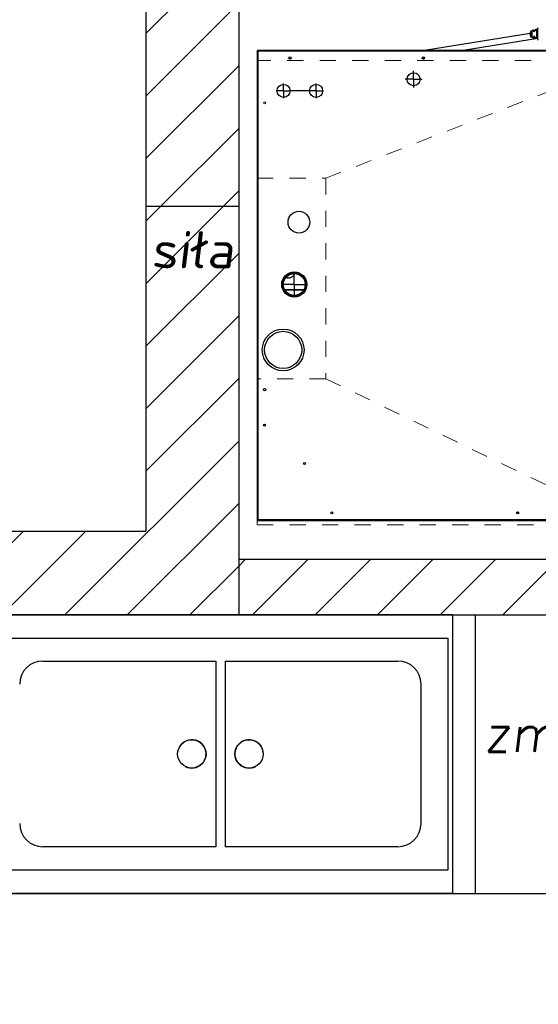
# Model space of a CAD drawing. Header units: millimetres. Extents: x -486876 to 553054, y -140324 to 834178.
# Tile 102 of 155: x -4004 to -2888, y 72804 to 74925. Entities that reach past the tile are written whole.
import ezdxf
from ezdxf.enums import TextEntityAlignment as Align

# ---------------------------------------------------------------- set-up
doc = ezdxf.new("R2010")
doc.units = ezdxf.units.MM
doc.linetypes.add('DASH2', pattern=[0.75, 0.5, -0.25])
doc.linetypes.add('XREF$0$0.5_0.5', pattern=[1, 0.5, -0.5])
doc.layers.add('_XREF', color=252, linetype='DASH2', lineweight=13)
doc.layers.add('XREF$0$ściana nośna', color=8, linetype='Continuous', lineweight=30)
for name, color, linetype in [('XREF$0$DRZWI', 8, 'Continuous'), ('XREF$0$MEBLE', 8, 'Continuous'), ('XREF$0$MEBLE_ŁAZIENKOWE_I_KUCHENNE', 8, 'Continuous'), ('XREF$0$nowe ściany', 8, 'Continuous'), ('XREF$0$WYMIARY', 9, 'Continuous'), ('XREF$0$WYPEŁNIENIA', 8, 'Continuous')]:
    doc.layers.add(name, color=color, linetype=linetype)
doc.layers.add('XREF$0$Wyposażenie', color=7, linetype='Continuous', lineweight=15, true_color=0xc23d77)
doc.styles.add('XREF$0$APLUS', font='arial.ttf', dxfattribs={"width": 0.6})
doc.styles.add('XREF$0$ROMANS', font='romans.shx')
pattern_1 = [(45, (-52999.899, 13162.694), (-6.7351921, 6.7351921), [])]

# ---------------------------------------------------------------- blocks, each defined once
blk = doc.blocks.new('XREF')
at = {"layer": 'XREF$0$WYPEŁNIENIA'}
h = blk.add_hatch(dxfattribs=at)
h.set_pattern_fill('ANSI31', color=256, scale=3)
h.set_pattern_definition(pattern_1)
h.paths.add_polyline_path([(2833.43, 10024.04), (2806.56, 10024.04), (2806.56, 10062.95), (2756.56, 10062.95), (2756.56, 10102.95), (2726.65, 10102.95), (2725.88, 10101.79), (2725.88, 10033.49), (2680.31, 10033.49), (2680.31, 10102.95), (2641.56, 10102.95), (2641.56, 10024.04), (2546.56, 10024.04), (2546.56, 9984.04), (2833.43, 9984.04)])
h.paths.add_polyline_path([(3067, 10024.04), (2833.43, 10024.04), (2833.43, 9984.04), (3067, 9984.04), (3067, 9994.04)])
h.paths.add_polyline_path([(2456.56, 10024.04), (2376.56, 10024.04), (2376.56, 10044.04), (2361.56, 10044.04), (2361.56, 10024.04), (2161.56, 10024.04), (2161.56, 10141.99), (2121.56, 10141.99), (2121.56, 9894.37), (1846.56, 9894.37), (1846.56, 9872.67), (1876.56, 9872.67), (2121.56, 9872.67), (2121.56, 9779.12), (2161.56, 9779.12), (2161.56, 9869.37), (2161.56, 9984.04), (2456.56, 9984.04)])
h.paths.add_polyline_path([(2376.56, 10304.91), (2361.56, 10304.91), (2361.56, 10144.04), (2371.64, 10144.04), (2376.56, 10144.04)])
h.paths.add_polyline_path([(2444.58, 10649.37), (2192.94, 10649.37), (2192.94, 10634.37), (2379.58, 10634.37), (2379.58, 10589.37), (2444.58, 10589.37)])
h.paths.add_polyline_path([(2161.56, 10634.37), (2192.94, 10634.37), (2192.94, 10649.37), (2161.56, 10649.37), (2161.56, 10704.67), (2121.56, 10704.67), (2121.56, 10581.7), (2161.56, 10581.7)])
h.paths.add_polyline_path([(2647.02, 10553.68), (2666.09, 10553.68), (2666.09, 10567.18), (2647.02, 10567.18)], flags=16)
h.paths.add_polyline_path([(2530.53, 10311.91), (2530.53, 10304.91), (2666.56, 10304.91), (2666.56, 10392.95), (2646.56, 10392.95), (2646.56, 10322.95), (2530.53, 10322.95)])
edge = h.paths.add_edge_path()
edge.add_line((2430.53, 10304.91), (2430.53, 10311.91))
edge.add_line((2430.53, 10311.91), (2433.03, 10311.91))
edge.add_line((2433.03, 10311.91), (2430.53, 10314.91))
edge.add_arc((2428.76, 10318.93), 4.39, 293.6835, 426.3165)
edge.add_line((2430.53, 10322.95), (2161.56, 10322.95))
edge.add_line((2161.56, 10322.95), (2161.56, 10418.77))
edge.add_line((2161.56, 10418.77), (2121.56, 10418.77))
edge.add_line((2121.56, 10418.77), (2121.56, 10304.91))
edge.add_line((2121.56, 10304.91), (2430.53, 10304.91))
h.paths.add_polyline_path([(2666.56, 10649.37), (2641.65, 10649.37), (2641.65, 10634.37), (2646.56, 10634.37), (2646.56, 10497.95), (2666.56, 10497.95)])
h = blk.add_hatch(dxfattribs=at)
h.set_pattern_fill('ANSI31', color=256, scale=3)
h.set_pattern_definition(pattern_1)
h.paths.add_polyline_path([(2558.56, 10304.91), (2546.56, 10304.91), (2546.56, 10206.27), (2556.56, 10206.27), (2558.56, 10206.27)])
h.paths.add_polyline_path([(2558.56, 10106.27), (2546.56, 10106.27), (2546.56, 10024.04), (2558.56, 10024.04)])
h.paths.add_polyline_path([(2161.56, 9779.12), (2121.56, 9779.12), (2121.56, 9694.37), (2161.56, 9694.37)])
h.paths.add_polyline_path([(2161.56, 9424.37), (2121.56, 9424.37), (2121.56, 9247.17), (1876.56, 9247.17), (1846.56, 9247.17), (1846.56, 9224.37), (2134.58, 9224.37), (2134.58, 9090.15), (2519.93, 9090.15), (2519.93, 9115.15), (2161.56, 9115.15)])
h.paths.add_polyline_path([(1876.56, 9441.47), (1846.56, 9441.47), (1846.56, 9404.47), (1876.56, 9404.47)])
h.paths.add_polyline_path([(1876.56, 9715.37), (1846.56, 9715.37), (1846.56, 9678.37), (1876.56, 9678.37)])
h.paths.add_polyline_path([(2699.1, 9115.15), (2648.93, 9115.15), (2648.93, 9090.15), (2699.1, 9090.15)])
h.paths.add_polyline_path([(2878.28, 9115.15), (2833.43, 9115.15), (2833.43, 9090.15), (2878.28, 9090.15)])
h.paths.add_polyline_path([(3386.56, 9321.43), (3541.76, 9319.38), (3541.76, 9339.38), (3386.56, 9341.43), (3386.56, 9472.15), (3361.56, 9472.15), (3361.56, 9115.15), (3007.28, 9115.15), (3007.28, 9090.15), (3386.56, 9090.15)])
h.paths.add_polyline_path([(3386.56, 9779.12), (3361.56, 9779.12), (3361.56, 9622.15), (3386.56, 9622.15)])
h.paths.add_polyline_path([(3386.56, 9871.31), (3361.56, 9871.31), (3361.56, 9779.12), (3386.56, 9779.12)])
h.paths.add_polyline_path([(3409.56, 10024.04), (3386.56, 10024.04), (3386.56, 10471.78), (3409.68, 10471.78), (3409.68, 10496.78), (3386.56, 10496.78), (3386.56, 10611.78), (3447.56, 10611.78), (3447.56, 10651.78), (3326.56, 10651.78), (3326.56, 10611.78), (3361.56, 10611.78), (3361.56, 10024.04), (3167, 10024.04), (3167, 9984.04), (3361.56, 9984.04), (3361.56, 9971.31), (3386.56, 9971.31), (3386.56, 9984.04), (3409.56, 9984.04)])
h.paths.add_polyline_path([(3221.56, 10651.78), (3201.56, 10651.78), (3201.56, 10666.78), (3176.56, 10666.78), (3176.56, 10322.95), (3201.56, 10322.95), (3201.56, 10611.78), (3221.56, 10611.78)])
h.paths.add_polyline_path([(2666.56, 10481.33), (2666.56, 10497.95), (2646.56, 10497.95), (2646.56, 10392.95), (2666.56, 10392.95)])
h.paths.add_polyline_path([(2833.43, 10649.37), (2666.56, 10649.37), (2666.56, 10637.37), (2833.43, 10637.37)])
h.paths.add_polyline_path([(2896.56, 10649.37), (2833.56, 10649.37), (2833.56, 10589.37), (2896.56, 10589.37)])
h.paths.add_polyline_path([(2896.56, 10649.37), (2884.56, 10649.37)])
h.paths.add_polyline_path([(3055.46, 10649.37), (2896.56, 10649.37), (2896.56, 10637.37), (3055.46, 10637.37)])
h.paths.add_polyline_path([(3033.87, 10637.37), (3021.87, 10637.37), (3021.87, 10496.71), (3033.87, 10496.71)])
h.paths.add_polyline_path([(3176.56, 10649.37), (3155.46, 10649.37), (3155.46, 10637.37), (3176.56, 10637.37)])
h.paths.add_polyline_path([(2806.56, 10316.91), (2666.56, 10316.91), (2666.56, 10304.91), (2794.56, 10304.91), (2794.56, 10223.94), (2806.56, 10223.94)])
at = {"layer": 'XREF$0$MEBLE', "lineweight": 25, "ltscale": 1.2}
blk.add_line((2717.49, 10304.91), (2717.49, 10244.91), dxfattribs=at)
at = {"layer": 'XREF$0$MEBLE', "ltscale": 1.2}
blk.add_line((2558.56, 10244.91), (2794.56, 10244.91), dxfattribs=at)
at = {"layer": 'XREF$0$MEBLE_ŁAZIENKOWE_I_KUCHENNE'}
for p, q in [((2730, 10430.74), (2729.66, 10430.66)), ((2730.07, 10430.84), (2729.73, 10430.76)), ((2730, 10430.74), (2730.03, 10430.74)), ((2730.09, 10430.84), (2730.07, 10430.84)), ((2730.09, 10430.84), (2730.33, 10430.84)), ((2730.15, 10430.76), (2730.26, 10430.76)), ((2730.23, 10430.68), (2730.25, 10430.72)), ((2730.25, 10430.72), (2730.25, 10430.75)), ((2730.25, 10430.7), (2730.25, 10430.72)), ((2730.25, 10430.72), (2730.25, 10430.72)), ((2730.3, 10430.82), (2730.33, 10430.83)), ((2730.33, 10430.83), (2730.33, 10430.85)), ((2730.33, 10430.85), (2730.33, 10430.85)), ((2730.98, 10431.01), (2730.55, 10431.01)), ((2730.55, 10431.01), (2730.55, 10431.01)), ((2730.98, 10428.83), (2730.98, 10431.25)), ((2729.32, 10430.12), (2706.57, 10426.51)), ((2730.96, 10429.06), (2714.88, 10426.51)), ((2729.44, 10430.58), (2729.32, 10430.34)), ((2729.32, 10430.34), (2729.32, 10430.34)), ((2729.32, 10430.34), (2729.32, 10429.73)), ((2729.32, 10430.34), (2729.32, 10429.73)), ((2729.32, 10429.73), (2729.32, 10429.73)), ((2729.32, 10429.73), (2729.44, 10429.49)), ((2729.46, 10430.63), (2729.33, 10430.39)), ((2729.33, 10429.68), (2729.46, 10429.45)), ((2729.44, 10430.58), (2729.44, 10429.49)), ((2729.66, 10430.66), (2729.66, 10429.41)), ((2729.66, 10429.41), (2730, 10429.34)), ((2729.73, 10429.31), (2729.73, 10429.31)), ((2729.73, 10429.31), (2730.07, 10429.24)), ((2730.03, 10429.34), (2730, 10429.34)), ((2730.09, 10429.24), (2730.07, 10429.24)), ((2730.09, 10429.24), (2730.33, 10429.24)), ((2730.15, 10429.32), (2730.26, 10429.32)), ((2730.25, 10429.35), (2730.24, 10429.39)), ((2730.25, 10429.37), (2730.25, 10429.35)), ((2730.25, 10429.35), (2730.25, 10429.35)), ((2730.25, 10429.32), (2730.25, 10429.35)), ((2730.32, 10429.24), (2730.3, 10429.25)), ((2730.33, 10429.23), (2730.33, 10429.23)), ((2730.55, 10429.07), (2730.55, 10429.07)), ((2730.98, 10429.07), (2730.55, 10429.07)), ((2742.66, 10426.51), (2670.61, 10426.51)), ((2670.61, 10426.51), (2670.61, 10426.41)), ((2670.51, 10426.41), (2670.61, 10426.41)), ((2670.51, 10426.41), (2670.51, 10325.36)), ((2742.56, 10426.31), (2670.71, 10426.31)), ((2670.71, 10426.31), (2670.71, 10325.46)), ((2677.4, 10424.79), (2677.86, 10424.79)), ((2706.1, 10424.79), (2706.3, 10424.79)), ((2706.15, 10424.72), (2706.33, 10424.8)), ((2706.33, 10424.69), (2706.25, 10424.66)), ((2706.33, 10424.64), (2706.31, 10424.68)), ((2706.36, 10424.64), (2706.33, 10424.69)), ((2706.34, 10424.79), (2706.56, 10424.79)), ((2706.36, 10424.78), (2706.4, 10424.75)), ((2704.23, 10420.29), (2702.43, 10420.29)), ((2704.23, 10420.29), (2704.23, 10422.09)), ((2704.23, 10420.29), (2706.03, 10420.29)), ((2704.23, 10420.29), (2704.23, 10418.49)), ((2676.23, 10417.79), (2676.23, 10419.39)), ((2683.23, 10417.79), (2683.23, 10419.39)), ((2676.23, 10417.79), (2674.63, 10417.79)), ((2676.23, 10417.79), (2677.42, 10417.79)), ((2676.23, 10417.79), (2676.23, 10416.19)), ((2683.23, 10417.79), (2677.42, 10417.79)), ((2683.23, 10417.79), (2684.83, 10417.79)), ((2683.23, 10417.79), (2683.23, 10416.19)), ((2677.13, 10377.97), (2677.16, 10377.96)), ((2677.98, 10378.34), (2677.16, 10377.96)), ((2677.79, 10378.31), (2677.31, 10378.09)), ((2677.99, 10378.37), (2677.98, 10378.34)), ((2678.5, 10378.28), (2678.43, 10378.43)), ((2678.53, 10376.09), (2678.53, 10378.79)), ((2678.53, 10378.6), (2678.53, 10378.7)), ((2678.53, 10376.09), (2675.83, 10376.09)), ((2676.87, 10377.52), (2676.8, 10377.66)), ((2678.53, 10376.09), (2681.23, 10376.09)), ((2678.53, 10376.09), (2678.53, 10373.39)), ((2676.47, 10374.97), (2680.6, 10374.97)), ((2676.51, 10374.9), (2680.55, 10374.9)), ((2678.53, 10373.58), (2678.53, 10373.48)), ((2672.23, 10345.61), (2672.23, 10345.97)), ((2726.82, 10326.94), (2726.44, 10326.94)), ((2670.51, 10325.36), (2670.61, 10325.36)), ((2670.61, 10325.26), (2670.61, 10325.36)), ((2670.61, 10325.26), (2742.66, 10325.26)), ((2670.71, 10325.46), (2742.56, 10325.46)), ((2712.62, 10304.91), (2612.62, 10304.91)), ((2712.62, 10304.91), (2712.62, 10244.91)), ((2613.62, 10299.91), (2711.62, 10299.91)), ((2711.62, 10299.91), (2711.62, 10249.91)), ((2624.4, 10294.97), (2661.62, 10294.97)), ((2663.62, 10294.97), (2700.84, 10294.97)), ((2705.84, 10259.97), (2705.84, 10289.97)), ((2661.62, 10254.97), (2624.4, 10254.97)), ((2700.84, 10254.97), (2663.62, 10254.97)), ((2711.62, 10249.91), (2613.62, 10249.91)), ((2712.62, 10244.91), (2612.62, 10244.91))]:
    blk.add_line(p, q, dxfattribs=at)
for points in [[(2729.46, 10430.63), (2729.49, 10430.67), (2729.53, 10430.7), (2729.59, 10430.72), (2729.65, 10430.74), (2729.73, 10430.76)], [(2730.25, 10430.75), (2730.27, 10430.79), (2730.3, 10430.82)], [(2730.33, 10430.83), (2730.32, 10430.83), (2730.33, 10430.83)], [(2730.33, 10430.85), (2730.39, 10430.92), (2730.46, 10430.98), (2730.54, 10431.01), (2730.55, 10431.01)], [(2729.73, 10429.31), (2729.65, 10429.33), (2729.59, 10429.35), (2729.53, 10429.38), (2729.49, 10429.41), (2729.46, 10429.45)], [(2730.21, 10430.63), (2730.21, 10430.63), (2730.21, 10430.63), (2730.22, 10430.65), (2730.23, 10430.68)], [(2730.24, 10429.39), (2730.22, 10429.43), (2730.21, 10429.45), (2730.21, 10429.45)], [(2730.3, 10429.25), (2730.27, 10429.28), (2730.25, 10429.32)], [(2730.33, 10429.23), (2730.33, 10429.24), (2730.32, 10429.24)], [(2730.55, 10429.07), (2730.54, 10429.07), (2730.46, 10429.09), (2730.39, 10429.15), (2730.33, 10429.23)], [(2661.62, 10294.97), (2661.62, 10254.97)], [(2663.62, 10294.97), (2663.62, 10254.97)]]:
    blk.add_lwpolyline(points, dxfattribs=at)
at = {"layer": 'XREF$0$MEBLE_ŁAZIENKOWE_I_KUCHENNE', "linetype": 'XREF$0$0.5_0.5', "lineweight": 9, "ltscale": 7}
for points in [[(2670.51, 10424.34), (2670.51, 10324.34), (2750.51, 10324.34), (2750.51, 10424.34)], [(2670.51, 10355.77), (2670.51, 10398.97), (2685.32, 10398.97), (2685.32, 10355.77)]]:
    blk.add_lwpolyline(points, close=True, dxfattribs=at)
for points in [[(2685.32, 10398.97), (2750.51, 10424.34)], [(2685.32, 10355.77), (2750.51, 10324.34)]]:
    blk.add_lwpolyline(points, dxfattribs=at)
at = {"layer": 'XREF$0$MEBLE_ŁAZIENKOWE_I_KUCHENNE'}
for centre, radius in [((2677.63, 10424.89), 0.25), ((2706.33, 10424.89), 0.25), ((2704.23, 10420.29), 1.4), ((2676.23, 10417.79), 1.4), ((2683.23, 10417.79), 1.4), ((2679.53, 10389.49), 2.35), ((2678.53, 10376.09), 2.71), ((2678.53, 10376.09), 2.61), ((2678.53, 10376.09), 2.5), ((2678.53, 10376.09), 2.47), ((2678.53, 10376.09), 2.35), ((2676.13, 10361.99), 4.5), ((2676.13, 10361.99), 4), ((2676.13, 10361.99), 4), ((2672.13, 10353.41), 0.25), ((2672.13, 10345.79), 0.21), ((2680.73, 10337.53), 0.21), ((2686.63, 10326.89), 0.21), ((2726.63, 10326.89), 0.21), ((2656.46, 10274.97), 3.06), ((2668.79, 10274.97), 3.06)]:
    blk.add_circle(centre, radius, dxfattribs=at)
for centre, radius, start, end in [((2731.08, 10431.25), 0.1, 95.7106, 180), ((2731.08, 10428.83), 0.1, 180, 264.2894), ((2678.53, 10376.09), 2.51, 270, 260.8047), ((2624.4, 10289.97), 5, 90, 180), ((2700.84, 10289.97), 5, 0, 90), ((2656.46, 10274.97), 3.06, 242.2027, 175.9934), ((2668.79, 10274.97), 3.06, 4.0066, 297.7973), ((2624.4, 10259.97), 5, 180, 270), ((2700.84, 10259.97), 5, 270, 0)]:
    blk.add_arc(centre, radius, start, end, dxfattribs=at)
for points, start_tangent, end_tangent in [([(2729.73, 10430.76), (2729.72, 10430.76), (2729.69, 10430.74), (2729.67, 10430.7), (2729.66, 10430.66)], (-0.977262, -0.212036), (0.018568, -0.999828)), ([(2730.07, 10430.84), (2730.05, 10430.83), (2730.02, 10430.81), (2730, 10430.78), (2730, 10430.74)], (-0.97719, -0.212365), (0.009276, -0.999957)), ([(2730.03, 10430.74), (2730.03, 10430.78), (2730.05, 10430.81), (2730.09, 10430.83), (2730.12, 10430.84)], (-0.000001, 1), (1, 0)), ([(2730.03, 10430.74), (2730.03, 10430.73), (2730.04, 10430.73), (2730.05, 10430.71), (2730.05, 10430.7)], (1, 0.000309), (0.223612, -0.974678)), ([(2730.05, 10430.7), (2730.06, 10430.72), (2730.09, 10430.74), (2730.11, 10430.75), (2730.15, 10430.76)], (0.349162, 0.937062), (0.989401, 0.14521)), ([(2730.12, 10430.84), (2730.13, 10430.83), (2730.14, 10430.82), (2730.14, 10430.79), (2730.15, 10430.76)], (1, 0.000143), (0.114337, -0.993442)), ([(2730.15, 10430.76), (2730.17, 10430.71), (2730.19, 10430.67), (2730.22, 10430.65)], (0.292535, -0.956255), (0.871413, -0.49055)), ([(2730.25, 10430.7), (2730.25, 10430.72), (2730.26, 10430.73)], (0.219954, 0.97551), (0.610938, 0.791679)), ([(2730.26, 10430.73), (2730.27, 10430.74)], (0.610938, 0.791679), (0.947471, 0.31984)), ([(2730.27, 10430.74), (2730.27, 10430.78), (2730.3, 10430.81), (2730.32, 10430.83)], (-0.028833, 0.999584), (0.897558, 0.440897)), ([(2730.27, 10430.74), (2730.29, 10430.75), (2730.31, 10430.77), (2730.33, 10430.8)], (0.947564, 0.319567), (0.486367, 0.873754)), ([(2730.33, 10430.8), (2730.33, 10430.83), (2730.33, 10430.83)], (-0.151803, 0.988411), (0.250838, 0.968029)), ([(2730.33, 10430.83), (2730.33, 10430.85)], (0.250838, 0.968029), (0.483991, 0.875073)), ([(2730.33, 10430.8), (2730.35, 10430.83)], (0.486328, 0.873776), (0.56223, 0.826981)), ([(2730.35, 10430.84), (2730.37, 10430.86)], (0.580374, 0.81435), (0.656506, 0.754321)), ([(2730.35, 10430.83), (2730.35, 10430.84)], (0.56223, 0.826981), (0.580374, 0.81435)), ([(2730.37, 10430.86), (2730.39, 10430.88), (2730.42, 10430.9), (2730.45, 10430.91), (2730.48, 10430.9), (2730.52, 10430.88), (2730.56, 10430.84), (2730.6, 10430.76), (2730.64, 10430.66), (2730.67, 10430.53), (2730.7, 10430.37), (2730.71, 10430.21), (2730.72, 10430.04), (2730.71, 10429.87), (2730.7, 10429.7), (2730.67, 10429.55), (2730.64, 10429.41), (2730.6, 10429.31), (2730.56, 10429.24)], (0.656506, 0.754321), (-0.58795, -0.808897)), ([(2730.55, 10431.01), (2730.58, 10431), (2730.61, 10430.98), (2730.65, 10430.93), (2730.7, 10430.85), (2730.74, 10430.73), (2730.77, 10430.58), (2730.8, 10430.41), (2730.81, 10430.23), (2730.82, 10430.04), (2730.81, 10429.85), (2730.79, 10429.66), (2730.77, 10429.49), (2730.73, 10429.34), (2730.69, 10429.22), (2730.65, 10429.14), (2730.61, 10429.09), (2730.57, 10429.07), (2730.55, 10429.07)], (0.999955, -0.00944), (-0.999958, -0.009189)), ([(2729.32, 10430.34), (2729.33, 10430.38), (2729.33, 10430.39)], (0, 1), (0.470656, 0.882317)), ([(2729.33, 10430.38), (2729.32, 10430.34)], (-0.304278, -0.952583), (0.002317, -0.999997)), ([(2729.32, 10429.73), (2729.33, 10429.7), (2729.33, 10429.68)], (0, -1), (0.470656, -0.882317)), ([(2729.33, 10429.7), (2729.32, 10429.73)], (-0.304278, 0.952583), (0.002317, 0.999997)), ([(2729.33, 10430.39), (2729.33, 10430.38)], (-0.465164, -0.885225), (-0.304278, -0.952583)), ([(2729.33, 10429.68), (2729.33, 10429.7)], (-0.465164, 0.885225), (-0.304278, 0.952583)), ([(2729.46, 10430.63), (2729.45, 10430.62), (2729.44, 10430.58)], (-0.464479, -0.885584), (0.002317, -0.999997)), ([(2729.47, 10430.61), (2729.44, 10430.58)], (-0.877794, -0.479037), (-0.472785, -0.881178)), ([(2729.44, 10429.49), (2729.47, 10429.47)], (0.472785, -0.881178), (0.877794, -0.479037)), ([(2729.46, 10429.45), (2729.45, 10429.46), (2729.44, 10429.49)], (-0.464417, 0.885616), (0.002317, 0.999997)), ([(2729.48, 10430.61), (2729.47, 10430.61)], (-0.889533, -0.456872), (-0.877794, -0.479037)), ([(2729.47, 10429.47), (2729.48, 10429.47)], (0.877794, -0.479037), (0.889533, -0.456872)), ([(2729.66, 10430.66), (2729.55, 10430.64), (2729.48, 10430.61)], (-0.978078, -0.208241), (-0.889533, -0.456872)), ([(2729.48, 10429.47), (2729.55, 10429.44), (2729.66, 10429.41)], (0.889533, -0.456872), (0.978078, -0.208241)), ([(2729.73, 10429.31), (2729.72, 10429.32), (2729.69, 10429.34), (2729.67, 10429.37), (2729.66, 10429.41)], (-0.977262, 0.212036), (0.018568, 0.999828)), ([(2730.07, 10429.24), (2730.05, 10429.24), (2730.02, 10429.27), (2730, 10429.3), (2730, 10429.34)], (-0.97719, 0.212365), (0.009276, 0.999957)), ([(2730.05, 10429.38), (2730.05, 10429.36), (2730.04, 10429.35), (2730.03, 10429.34), (2730.03, 10429.34)], (-0.223451, -0.974715), (-1, -0.000718)), ([(2730.03, 10429.34), (2730.03, 10429.3), (2730.05, 10429.27), (2730.09, 10429.24)], (0, -1), (0.917938, -0.396724)), ([(2730.05, 10430.7), (2730.07, 10430.63), (2730.09, 10430.58), (2730.12, 10430.55), (2730.15, 10430.54), (2730.18, 10430.55), (2730.2, 10430.58), (2730.22, 10430.62)], (0.22359, -0.974683), (0.361371, 0.932422)), ([(2730.22, 10429.46), (2730.2, 10429.49), (2730.18, 10429.53), (2730.15, 10429.54), (2730.12, 10429.53), (2730.09, 10429.49), (2730.07, 10429.44), (2730.05, 10429.38)], (-0.373305, 0.927709), (-0.223683, -0.974662)), ([(2730.05, 10429.38), (2730.06, 10429.36), (2730.09, 10429.34), (2730.11, 10429.33), (2730.15, 10429.32)], (0.34939, -0.936977), (0.989404, -0.145187)), ([(2730.09, 10429.24), (2730.12, 10429.24)], (0.917938, -0.396724), (1, 0)), ([(2730.15, 10429.32), (2730.14, 10429.28), (2730.14, 10429.26), (2730.13, 10429.24), (2730.12, 10429.24)], (-0.114304, -0.993446), (-1, -0.000529)), ([(2730.22, 10429.43), (2730.19, 10429.41), (2730.17, 10429.37), (2730.15, 10429.32)], (-0.871965, -0.489569), (-0.292559, -0.956248)), ([(2730.22, 10430.65), (2730.22, 10430.64)], (0.871413, -0.49055), (0.897498, -0.441019)), ([(2730.22, 10430.62), (2730.23, 10430.63)], (0.361371, 0.932422), (0.339264, 0.940691)), ([(2730.23, 10429.44), (2730.22, 10429.46)], (-0.339244, 0.940698), (-0.373305, 0.927709)), ([(2730.22, 10429.43), (2730.22, 10429.43)], (-0.897329, -0.441363), (-0.871965, -0.489569)), ([(2730.23, 10430.64), (2730.25, 10430.7)], (0.320632, 0.947204), (0.22005, 0.975489)), ([(2730.23, 10430.63), (2730.23, 10430.64)], (0.339264, 0.940691), (0.320632, 0.947204)), ([(2730.25, 10429.37), (2730.23, 10429.44)], (-0.220028, 0.975493), (-0.339244, 0.940698)), ([(2730.25, 10429.35), (2730.25, 10429.37)], (-0.361761, 0.932271), (-0.220092, 0.975479)), ([(2730.27, 10429.33), (2730.26, 10429.34), (2730.25, 10429.35)], (-0.947726, 0.319086), (-0.361761, 0.932271)), ([(2730.27, 10429.33), (2730.27, 10429.3), (2730.3, 10429.26), (2730.32, 10429.24)], (-0.028779, -0.999586), (0.903144, -0.429337)), ([(2730.33, 10429.28), (2730.31, 10429.3), (2730.29, 10429.32), (2730.27, 10429.33)], (-0.48634, 0.87377), (-0.947529, 0.31967)), ([(2730.33, 10429.28), (2730.33, 10429.25)], (-0.151832, -0.988406), (0.225602, -0.974219)), ([(2730.35, 10429.24), (2730.33, 10429.28)], (-0.56185, 0.827239), (-0.486325, 0.873778)), ([(2730.33, 10429.25), (2730.33, 10429.23)], (0.225602, -0.974219), (0.484078, -0.875025)), ([(2730.37, 10429.22), (2730.35, 10429.24)], (-0.655571, 0.755133), (-0.580441, 0.814302)), ([(2730.35, 10429.24), (2730.35, 10429.24)], (-0.580441, 0.814302), (-0.56185, 0.827239)), ([(2730.56, 10429.24), (2730.52, 10429.19), (2730.48, 10429.17), (2730.45, 10429.17), (2730.42, 10429.18), (2730.39, 10429.19), (2730.37, 10429.22)], (-0.58795, -0.808897), (-0.655571, 0.755133)), ([(2670.64, 10426.49), (2670.61, 10426.51)], (-0.54091, 0.84108), (-1, 0)), ([(2670.67, 10426.41), (2670.64, 10426.49)], (-0.331016, 0.943625), (-0.54091, 0.84108)), ([(2670.53, 10426.38), (2670.51, 10426.41)], (-0.84108, 0.54091), (0, 1)), ([(2670.61, 10426.35), (2670.53, 10426.38)], (-0.943625, 0.331016), (-0.84108, 0.54091)), ([(2670.71, 10426.31), (2670.66, 10426.35), (2670.62, 10426.38), (2670.61, 10426.41)], (-0.843564, 0.537029), (0, 1)), ([(2670.71, 10426.31), (2670.67, 10426.36), (2670.64, 10426.4), (2670.61, 10426.41)], (-0.537029, 0.843564), (-1, 0)), ([(2670.71, 10426.31), (2670.61, 10426.35)], (-0.952891, 0.303314), (-0.943625, 0.331016)), ([(2670.71, 10426.31), (2670.67, 10426.41)], (-0.303314, 0.952891), (-0.331016, 0.943625)), ([(2706.33, 10424.8), (2706.36, 10424.78), (2706.36, 10424.78)], (0.859803, -0.510626), (0.817412, -0.576053)), ([(2706.41, 10424.68), (2706.4, 10424.71), (2706.39, 10424.73), (2706.37, 10424.75), (2706.35, 10424.78), (2706.33, 10424.8)], (-0.324974, 0.945723), (-0.768268, 0.640129)), ([(2706.4, 10424.75), (2706.4, 10424.75), (2706.41, 10424.74), (2706.43, 10424.72), (2706.44, 10424.69)], (0.835489, -0.549508), (0.515576, -0.856844)), ([(2706.41, 10424.68), (2706.4, 10424.71), (2706.4, 10424.73), (2706.4, 10424.74), (2706.4, 10424.75), (2706.4, 10424.75)], (-0.324974, 0.945723), (0.835489, -0.549508)), ([(2706.42, 10424.66), (2706.41, 10424.68)], (-0.341429, 0.939908), (-0.324974, 0.945723)), ([(2706.42, 10424.66), (2706.41, 10424.68)], (-0.230457, 0.973082), (-0.324974, 0.945723)), ([(2706.44, 10424.69), (2706.45, 10424.67)], (0.515576, -0.856844), (0.500797, -0.865565)), ([(2678.5, 10378.28), (2678.51, 10378.23), (2678.51, 10378.18), (2678.49, 10378.12), (2678.45, 10378.05), (2678.4, 10377.99), (2678.33, 10377.92), (2678.25, 10377.85), (2678.15, 10377.78), (2678.05, 10377.71), (2677.94, 10377.65), (2677.83, 10377.59)], (0.422618, -0.906308), (-0.906308, -0.422618)), ([(2677.83, 10377.59), (2677.71, 10377.54), (2677.59, 10377.5), (2677.48, 10377.46), (2677.37, 10377.44), (2677.26, 10377.42), (2677.16, 10377.41), (2677.08, 10377.41), (2677, 10377.43), (2676.94, 10377.45), (2676.9, 10377.48), (2676.87, 10377.52)], (-0.906308, -0.422618), (-0.422618, 0.906308)), ([(2670.53, 10325.4), (2670.51, 10325.36)], (-0.84108, -0.54091), (0, -1)), ([(2670.61, 10325.43), (2670.53, 10325.4)], (-0.943625, -0.331016), (-0.84108, -0.54091)), ([(2670.71, 10325.46), (2670.67, 10325.41), (2670.64, 10325.38), (2670.61, 10325.36)], (-0.537029, -0.843564), (-1, 0)), ([(2670.71, 10325.46), (2670.66, 10325.43), (2670.62, 10325.4), (2670.61, 10325.36)], (-0.843564, -0.537029), (0, -1)), ([(2670.71, 10325.46), (2670.61, 10325.43)], (-0.952891, -0.303314), (-0.943625, -0.331016)), ([(2670.64, 10325.29), (2670.61, 10325.26)], (-0.54091, -0.84108), (-1, 0)), ([(2670.67, 10325.36), (2670.64, 10325.29)], (-0.331016, -0.943625), (-0.54091, -0.84108)), ([(2670.71, 10325.46), (2670.67, 10325.36)], (-0.303314, -0.952891), (-0.331016, -0.943625))]:
    blk.add_spline(points, degree=3, dxfattribs=dict(at, start_tangent=start_tangent, end_tangent=end_tangent))
at = {"layer": 'XREF$0$nowe ściany'}
for p, q in [((2646.56, 10497.95), (2646.56, 10392.95)), ((2666.56, 10497.95), (2666.56, 10392.95)), ((2666.56, 10316.91), (2806.56, 10316.91)), ((2666.56, 10304.91), (2794.56, 10304.91))]:
    blk.add_line(p, q, dxfattribs=at)
at = {"layer": 'XREF$0$Wyposażenie'}
blk.add_line((2672.23, 10414.98), (2672.23, 10415.44), dxfattribs=at)
blk.add_circle((2672.13, 10415.21), 0.25, dxfattribs=at)
at = {"layer": 'XREF$0$ściana nośna'}
for p, q in [((2646.56, 10392.95), (2666.56, 10392.95)), ((2646.56, 10392.95), (2646.56, 10322.95)), ((2666.56, 10392.95), (2666.56, 10304.91)), ((2530.53, 10322.95), (2646.56, 10322.95)), ((2530.53, 10304.91), (2666.56, 10304.91))]:
    blk.add_line(p, q, dxfattribs=at)
at = {"style": 'XREF$0$APLUS'}
blk.add_attdef('165', text='', height=12.94, rotation=90, dxfattribs=at).set_placement((5850.28, 4086.91), align=Align.TOP_CENTER)
blk.add_attdef('70', text='', height=12.94, rotation=90, dxfattribs=at).set_placement((5846.74, 4087.03), align=Align.BOTTOM_CENTER)
at = {"layer": 'XREF$0$DRZWI', "style": 'XREF$0$APLUS'}
for tag, height, p in [('90', 10.59, (3968.05, 17970.78)), ('90', 10.59, (4273.69, 17907.63)), ('90', 10.59, (4647.11, 17907.63)), ('90', 10.59, (4995.74, 17907.63)), ('90', 10.59, (5345.01, 17907.63)), ('90', 8.24, (3625.86, 17450.53)), ('90', 8.24, (4282.58, 17436.64)), ('90', 8.24, (4577.82, 17436.64)), ('90', 8.24, (5003.12, 17436.64)), ('90', 8.24, (5300.95, 17436.64)), ('90', 8.24, (5625.63, 17350.96)), ('110', 12.94, (3772.73, 10725.01)), ('100', 12.94, (3763.85, 10003.38)), ('90', 10.59, (3383.41, 9921.97)), ('83', 10.59, (4118.73, 4184.03))]:
    blk.add_attdef(tag, text='', height=height, dxfattribs=at).set_placement(p, align=Align.BOTTOM_CENTER)
for tag, height, p in [('200', 10.59, (3967.95, 17967.89)), ('200', 10.59, (4273.59, 17904.74)), ('200', 10.59, (4647.01, 17904.74)), ('200', 10.59, (4995.64, 17904.74)), ('200', 10.59, (5344.91, 17904.74)), ('200', 8.24, (3625.86, 17448.28)), ('200', 8.24, (4282.58, 17434.39)), ('200', 8.24, (4577.82, 17434.39)), ('200', 8.24, (5003.12, 17434.39)), ('200', 8.24, (5300.95, 17434.39)), ('200', 8.24, (5625.63, 17348.71)), ('210', 12.94, (3772.6, 10721.48)), ('200', 12.94, (3763.85, 9999.84)), ('200', 10.59, (3383.31, 9919.08)), ('178', 10.59, (4118.62, 4181.14))]:
    blk.add_attdef(tag, text='', height=height, dxfattribs=at).set_placement(p, align=Align.TOP_CENTER)
for tag, height, p in [('205', 10.59, (4204.92, 17787.31)), ('210', 10.59, (5722.65, 17787.31)), ('210', 12.94, (4602.86, 17776.83)), ('210', 12.94, (4951.5, 17776.83)), ('210', 12.94, (5300.98, 17776.83)), ('210', 12.94, (4044.07, 17776.19)), ('210', 12.94, (3579.16, 17557.04)), ('210', 12.94, (3935.88, 17557.04)), ('210', 12.94, (4219.13, 17557.04)), ('210', 12.94, (4633.7, 17557.04)), ('210', 12.94, (4958.43, 17557.04)), ('210', 12.94, (5356.84, 17557.04)), ('210', 12.94, (5615.9, 17557.04)), ('200', 11.76, (4716.1, 10187.15)), ('200', 11.76, (4936.97, 10128.95)), ('200', 11.76, (5363.02, 10117.1)), ('210', 13.53, (3475.75, 9987.9)), ('170', 11.76, (4209.38, 4035.73))]:
    blk.add_attdef(tag, text='', height=height, rotation=90, dxfattribs=at).set_placement(p, align=Align.TOP_CENTER)
for tag, height, p in [('100', 10.59, (5719.75, 17787.41)), ('96', 10.59, (4202.03, 17787.41)), ('100', 12.94, (4599.33, 17776.96)), ('100', 12.94, (4947.96, 17776.96)), ('100', 12.94, (5297.45, 17776.96)), ('100', 12.94, (4040.53, 17776.32)), ('100', 12.94, (3575.63, 17557.16)), ('100', 12.94, (3932.34, 17557.16)), ('100', 12.94, (4215.59, 17557.16)), ('100', 12.94, (4630.17, 17557.16)), ('100', 12.94, (4954.89, 17557.16)), ('100', 12.94, (5353.3, 17557.16)), ('100', 12.94, (5612.36, 17557.16)), ('90', 11.76, (4712.89, 10187.26)), ('90', 11.76, (4933.75, 10129.07)), ('90', 11.76, (5359.81, 10117.21)), ('120', 13.53, (3472.06, 9987.9)), ('90', 11.76, (4206.17, 4035.84))]:
    blk.add_attdef(tag, text='', height=height, rotation=90, dxfattribs=at).set_placement(p, align=Align.BOTTOM_CENTER)
at = {"layer": 'XREF$0$WYMIARY', "char_height": 8, "width": 174.6276, "attachment_point": 1, "style": 'XREF$0$ROMANS'}
for s, insert in [('{\\Q7;siła}', (2647.69, 10387.56)), ('{\\Q7;zmywarka}', (2719.31, 10283.41))]:
    blk.add_mtext(s, dxfattribs=dict(at, insert=insert))

msp = doc.modelspace()

# ---------------------------------------------------------------- block references
at = {"layer": '_XREF', "xscale": 10, "yscale": 10, "zscale": 10}
msp.add_blockref('XREF', (-30198.46986, -29406.42919), dxfattribs=at)

doc.saveas('drawing.dxf')
